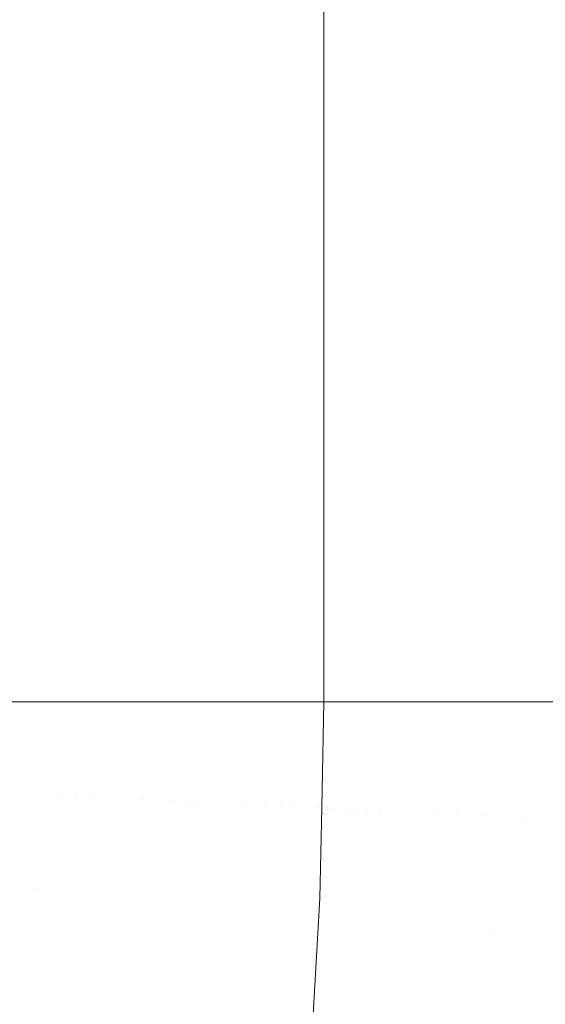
# Model space of a CAD drawing. Header units: centimetres. Extents: x -17.1 to 18.2, y 3.4 to 5.2.
# Tile 251 of 256: x 6.3402 to 6.3718, y 3.8821 to 3.9412. Entities that reach past the tile are written whole.
import ezdxf

# ---------------------------------------------------------------- set-up
doc = ezdxf.new("R2010")
doc.units = ezdxf.units.CM
doc.header["$LTSCALE"] = 2.54
doc.layers.add('Lucido design-1', color=7, linetype='Continuous')

# ---------------------------------------------------------------- blocks, each defined once
blk = doc.blocks.new('Gruppo-4-1')
at = {"color": 7, "linetype": 'Continuous', "lineweight": 9}
for points in [[(-17.020308, 5.100212, -1872.215514), (-17.020308, 3.500212, -1872.215514), (18.147234, 3.500212, -1872.215514), (18.147234, 5.100212, -1872.215514)], [(6.358491, 5.100212, -1872.915514), (6.358491, 3.900212, -1872.915514), (6.358491, 3.900212, -1872.715514), (6.358491, 5.100212, -1872.715514)]]:
    blk.add_3dface(points, dxfattribs=at)
for points, invisible_edges in [([(18.147234, 5.100212, -1873.015514), (6.24222, 3.601209, -1873.015514), (6.247738, 3.602007, -1873.015514)], 9), ([(6.24222, 3.601209, -1873.015514), (18.147234, 5.100212, -1873.015514), (18.147234, 3.500212, -1873.015514)], 9), ([(18.147234, 5.100212, -1873.015514), (6.247738, 3.602007, -1873.015514), (6.250767, 3.602575, -1873.015514)], 9), ([(6.250767, 3.602575, -1873.015514), (6.253268, 3.603044, -1873.015514), (18.147234, 5.100212, -1873.015514)], 10), ([(18.147234, 5.100212, -1873.015514), (6.253268, 3.603044, -1873.015514), (6.258817, 3.604324, -1873.015514)], 9), ([(18.147234, 5.100212, -1873.015514), (6.258817, 3.604324, -1873.015514), (6.26439, 3.605856, -1873.015514)], 9), ([(18.147234, 5.100212, -1873.015514), (6.26439, 3.605856, -1873.015514), (6.269994, 3.607647, -1873.015514)], 9), ([(18.147234, 5.100212, -1873.015514), (6.269994, 3.607647, -1873.015514), (6.275634, 3.609711, -1873.015514)], 9), ([(18.147234, 5.100212, -1873.015514), (6.275634, 3.609711, -1873.015514), (6.281313, 3.612058, -1873.015514)], 9), ([(18.147234, 5.100212, -1873.015514), (6.281313, 3.612058, -1873.015514), (6.287038, 3.614703, -1873.015514)], 9), ([(18.147234, 5.100212, -1873.015514), (6.287038, 3.614703, -1873.015514), (6.292811, 3.617664, -1873.015514)], 9), ([(18.147234, 5.100212, -1873.015514), (6.292811, 3.617664, -1873.015514), (6.298004, 3.620601, -1873.015514), (6.298635, 3.620958, -1873.015514)], 9), ([(18.147234, 5.100212, -1873.015514), (6.298635, 3.620958, -1873.015514), (6.304513, 3.624607, -1873.015514)], 9), ([(18.147234, 5.100212, -1873.015514), (6.304513, 3.624607, -1873.015514), (6.310445, 3.628633, -1873.015514)], 9), ([(18.147234, 5.100212, -1873.015514), (6.310445, 3.628633, -1873.015514), (6.316431, 3.633061, -1873.015514)], 9), ([(18.147234, 5.100212, -1873.015514), (6.316431, 3.633061, -1873.015514), (6.319508, 3.635537, -1873.015514), (6.322469, 3.637919, -1873.015514)], 9), ([(18.147234, 5.100212, -1873.015514), (6.322469, 3.637919, -1873.015514), (6.328555, 3.643236, -1873.015514)], 9), ([(18.147234, 5.100212, -1873.015514), (6.328555, 3.643236, -1873.015514), (6.334685, 3.649043, -1873.015514)], 9), ([(18.147234, 5.100212, -1873.015514), (6.334685, 3.649043, -1873.015514), (6.340848, 3.655373, -1873.015514)], 9), ([(6.339531, 5.100212, -1872.645472), (6.341588, 5.100212, -1872.648783), (6.341588, 3.900212, -1872.648783), (6.341449, 3.900212, -1872.648559)], 10), ([(6.341449, 3.900212, -1872.648559), (6.339531, 3.900212, -1872.645472), (6.339531, 5.100212, -1872.645472)], 10), ([(18.147234, 5.100212, -1873.015514), (6.340848, 3.655373, -1873.015514), (6.347034, 3.662262, -1873.015514)], 9), ([(6.341588, 5.100212, -1872.648783), (6.343608, 5.100212, -1872.652353), (6.343608, 3.900212, -1872.652353), (6.342565, 3.900212, -1872.65051)], 10), ([(6.342565, 3.900212, -1872.65051), (6.341588, 3.900212, -1872.648783), (6.341588, 5.100212, -1872.648783)], 10), ([(6.343608, 5.100212, -1872.652353), (6.345578, 5.100212, -1872.656191), (6.345578, 3.900212, -1872.656191), (6.343676, 3.900212, -1872.652486)], 10), ([(6.343676, 3.900212, -1872.652486), (6.343608, 3.900212, -1872.652353), (6.343608, 5.100212, -1872.652353)], 10), ([(6.345578, 5.100212, -1872.656191), (6.347483, 5.100212, -1872.660306), (6.347483, 3.900212, -1872.660306), (6.345755, 3.900212, -1872.656572)], 10), ([(6.345755, 3.900212, -1872.656572), (6.345578, 3.900212, -1872.656191), (6.345578, 5.100212, -1872.656191)], 10), ([(18.147234, 5.100212, -1873.015514), (6.347034, 3.662262, -1873.015514), (6.353228, 3.669745, -1873.015514)], 9), ([(6.347483, 5.100212, -1872.660306), (6.349303, 5.100212, -1872.6647), (6.349303, 3.900212, -1872.6647), (6.347686, 3.900212, -1872.660797)], 10), ([(6.347686, 3.900212, -1872.660797), (6.347483, 3.900212, -1872.660306), (6.347483, 5.100212, -1872.660306)], 10), ([(6.349303, 5.100212, -1872.6647), (6.35102, 5.100212, -1872.669375), (6.35102, 3.900212, -1872.669375), (6.349465, 3.900212, -1872.665141)], 10), ([(6.349465, 3.900212, -1872.665141), (6.349303, 3.900212, -1872.6647), (6.349303, 5.100212, -1872.6647)], 10), ([(6.35102, 5.100212, -1872.669375), (6.352544, 3.900212, -1872.674115), (6.351088, 3.900212, -1872.669586)], 9), ([(6.352612, 3.900212, -1872.674326), (6.352544, 3.900212, -1872.674115), (6.35102, 5.100212, -1872.669375), (6.351571, 5.100212, -1872.671087)], 10), ([(6.351088, 3.900212, -1872.669586), (6.35102, 3.900212, -1872.669375), (6.35102, 5.100212, -1872.669375)], 10), ([(6.352612, 3.900212, -1872.674326), (6.351571, 5.100212, -1872.671087), (6.352432, 5.100212, -1872.673765)], 9), ([(6.352432, 5.100212, -1872.673765), (6.352612, 5.100212, -1872.674326), (6.352612, 3.900212, -1872.674326)], 10), ([(6.354057, 5.100212, -1872.679542), (6.354057, 3.900212, -1872.679542), (6.352612, 3.900212, -1872.674326), (6.352612, 5.100212, -1872.674326)], 5), ([(18.147234, 5.100212, -1873.015514), (6.353228, 3.669745, -1873.015514), (6.356636, 3.674215, -1873.015514)], 9), ([(6.354057, 5.100212, -1872.679542), (6.355334, 5.100212, -1872.685007), (6.355334, 3.900212, -1872.685007), (6.354945, 3.900212, -1872.683345)], 10), ([(6.354945, 3.900212, -1872.683345), (6.354057, 3.900212, -1872.679542), (6.354057, 5.100212, -1872.679542)], 10), ([(6.356419, 3.900212, -1872.690698), (6.355334, 3.900212, -1872.685007), (6.355334, 5.100212, -1872.685007), (6.355893, 5.100212, -1872.68794)], 10), ([(6.355893, 5.100212, -1872.68794), (6.356419, 5.100212, -1872.690698), (6.356419, 3.900212, -1872.690698)], 10), ([(6.356712, 3.900212, -1872.692668), (6.356419, 3.900212, -1872.690698), (6.356419, 5.100212, -1872.690698), (6.356449, 5.100212, -1872.690899)], 10), ([(6.356449, 5.100212, -1872.690899), (6.356895, 5.100212, -1872.693902), (6.356712, 3.900212, -1872.692668)], 10), ([(6.356636, 3.674215, -1873.015514), (6.359413, 3.677858, -1873.015514), (18.147234, 5.100212, -1873.015514)], 10), ([(6.356895, 5.100212, -1872.693902), (6.357293, 5.100212, -1872.696584), (6.357293, 3.900212, -1872.696584), (6.356712, 3.900212, -1872.692668)], 10), ([(6.357293, 5.100212, -1872.696584), (6.357939, 5.100212, -1872.70263), (6.357939, 3.900212, -1872.70263), (6.357866, 3.900212, -1872.701946)], 10), ([(6.357866, 3.900212, -1872.701946), (6.357293, 3.900212, -1872.696584), (6.357293, 5.100212, -1872.696584)], 10), ([(6.358341, 5.100212, -1872.708792), (6.358341, 3.900212, -1872.708792), (6.357939, 3.900212, -1872.70263), (6.357939, 5.100212, -1872.70263)], 5), ([(6.358397, 3.900212, -1872.711057), (6.358341, 3.900212, -1872.708792), (6.358341, 5.100212, -1872.708792), (6.358431, 5.100212, -1872.71239)], 10), ([(6.358431, 5.100212, -1872.71239), (6.358489, 5.100212, -1872.714711), (6.358489, 3.900212, -1872.714711), (6.358397, 3.900212, -1872.711057)], 10), ([(6.358491, 5.100212, -1872.715514), (6.358491, 3.900212, -1872.715514), (6.358489, 3.900212, -1872.714711), (6.358489, 5.100212, -1872.714711)], 4), ([(6.358553, 3.900212, -1872.918687), (6.358491, 3.900212, -1872.915514), (6.358491, 5.100212, -1872.915514), (6.358552, 5.100212, -1872.918638)], 8), ([(6.358552, 5.100212, -1872.918638), (6.358607, 5.100212, -1872.921436), (6.358607, 3.900212, -1872.921436), (6.358553, 3.900212, -1872.918687)], 10), ([(6.358841, 3.900212, -1872.925325), (6.358607, 3.900212, -1872.921436), (6.358607, 5.100212, -1872.921436), (6.358813, 5.100212, -1872.924867)], 10), ([(6.358813, 5.100212, -1872.924867), (6.35898, 5.100212, -1872.927652), (6.35898, 3.900212, -1872.927652), (6.358841, 3.900212, -1872.925325)], 10), ([(6.359458, 3.900212, -1872.93234), (6.359096, 3.900212, -1872.928786), (6.35898, 5.100212, -1872.927652), (6.359326, 5.100212, -1872.931041)], 10), ([(6.359096, 3.900212, -1872.928786), (6.35898, 3.900212, -1872.927652), (6.35898, 5.100212, -1872.927652)], 10), ([(6.359326, 5.100212, -1872.931041), (6.359605, 5.100212, -1872.933784), (6.359605, 3.900212, -1872.933784), (6.359458, 3.900212, -1872.93234)], 10), ([(18.147234, 5.100212, -1873.015514), (6.359413, 3.677858, -1873.015514), (6.365564, 3.686638, -1873.015514)], 9), ([(6.359922, 3.900212, -1872.93598), (6.359605, 3.900212, -1872.933784), (6.359605, 5.100212, -1872.933784), (6.360088, 5.100212, -1872.937126)], 10), ([(6.360088, 5.100212, -1872.937126), (6.360471, 5.100212, -1872.939784), (6.360471, 3.900212, -1872.939784), (6.359922, 3.900212, -1872.93598)], 10), ([(6.361168, 3.900212, -1872.943509), (6.360471, 3.900212, -1872.939784), (6.360471, 5.100212, -1872.939784), (6.361089, 5.100212, -1872.943088)], 10), ([(6.361089, 5.100212, -1872.943088), (6.361561, 5.100212, -1872.945608), (6.361561, 3.900212, -1872.945608), (6.361168, 3.900212, -1872.943509)], 10), ([(6.36197, 3.900212, -1872.947382), (6.361561, 3.900212, -1872.945608), (6.361561, 5.100212, -1872.945608), (6.36232, 5.100212, -1872.948896)], 10), ([(6.36232, 5.100212, -1872.948896), (6.362856, 5.100212, -1872.951218), (6.362856, 3.900212, -1872.951218), (6.36197, 3.900212, -1872.947382)], 10), ([(6.363981, 3.900212, -1872.955304), (6.362856, 3.900212, -1872.951218), (6.362856, 5.100212, -1872.951218), (6.363766, 5.100212, -1872.954522)], 10), ([(6.363766, 5.100212, -1872.954522), (6.364334, 5.100212, -1872.956585), (6.364334, 3.900212, -1872.956585), (6.363981, 3.900212, -1872.955304)], 10), ([(6.365215, 3.900212, -1872.959326), (6.364334, 3.900212, -1872.956585), (6.364334, 5.100212, -1872.956585), (6.365412, 5.100212, -1872.95994)], 10), ([(6.365412, 5.100212, -1872.95994), (6.365973, 5.100212, -1872.961686), (6.365973, 3.900212, -1872.961686), (6.365215, 3.900212, -1872.959326)], 10), ([(6.365564, 3.686638, -1873.015514), (6.369371, 3.692466, -1873.015514), (18.147234, 5.100212, -1873.015514)], 10), ([(6.366595, 3.900212, -1872.963376), (6.365973, 3.900212, -1872.961686), (6.365973, 5.100212, -1872.961686), (6.366297, 5.100212, -1872.962567)], 10), ([(6.366297, 5.100212, -1872.962567), (6.367241, 5.100212, -1872.96513), (6.367747, 3.900212, -1872.966503), (6.366595, 3.900212, -1872.963376)], 10), ([(6.367241, 5.100212, -1872.96513), (6.367747, 5.100212, -1872.966503), (6.367747, 3.900212, -1872.966503)], 10), ([(6.368136, 3.900212, -1872.967436), (6.367747, 3.900212, -1872.966503), (6.367747, 5.100212, -1872.966503), (6.368218, 5.100212, -1872.967633)], 10), ([(6.369633, 3.900212, -1872.971028), (6.368136, 3.900212, -1872.967436), (6.368218, 5.100212, -1872.967633), (6.369235, 5.100212, -1872.970073)], 10), ([(6.369235, 5.100212, -1872.970073), (6.369633, 5.100212, -1872.971028), (6.369633, 3.900212, -1872.971028)], 10), ([(18.147234, 5.100212, -1873.015514), (6.369371, 3.692466, -1873.015514), (6.371905, 3.696635, -1873.015514)], 9), ([(6.370787, 3.900212, -1872.973498), (6.369633, 3.900212, -1872.971028), (6.369633, 5.100212, -1872.971028), (6.370295, 5.100212, -1872.972444)], 10), ([(6.370295, 5.100212, -1872.972444), (6.37161, 5.100212, -1872.975259), (6.37161, 3.900212, -1872.975259), (6.370787, 3.900212, -1872.973498)], 10), ([(6.372773, 3.900212, -1872.977497), (6.37161, 3.900212, -1872.975259), (6.37161, 5.100212, -1872.975259), (6.372509, 5.100212, -1872.976988)], 10), ([(6.339531, 3.900212, -1872.645472), (6.341449, 3.900212, -1872.648559), (6.341213, 3.88898, -1872.648557), (6.340052, 3.889093, -1872.646657)], 14), ([(6.342525, 3.894627, -1872.6505), (6.341213, 3.88898, -1872.648557), (6.341588, 3.900212, -1872.648783)], 11), ([(6.341213, 3.88898, -1872.648557), (6.341449, 3.900212, -1872.648559), (6.341588, 3.900212, -1872.648783)], 9), ([(6.341588, 3.900212, -1872.648783), (6.342565, 3.900212, -1872.65051), (6.342525, 3.894627, -1872.6505)], 10), ([(6.342525, 3.894627, -1872.6505), (6.342565, 3.900212, -1872.65051), (6.343608, 3.900212, -1872.652353)], 9), ([(6.343608, 3.900212, -1872.652353), (6.34362, 3.894574, -1872.652484), (6.342525, 3.894627, -1872.6505)], 11), ([(6.343608, 3.900212, -1872.652353), (6.343676, 3.900212, -1872.652486), (6.34362, 3.894574, -1872.652484)], 10), ([(6.344679, 3.894523, -1872.654508), (6.34362, 3.894574, -1872.652484), (6.343676, 3.900212, -1872.652486)], 11), ([(6.343676, 3.900212, -1872.652486), (6.345578, 3.900212, -1872.656191), (6.344679, 3.894523, -1872.654508)], 10), ([(6.345578, 3.900212, -1872.656191), (6.345755, 3.900212, -1872.656572), (6.345702, 3.894474, -1872.656569), (6.344679, 3.894523, -1872.654508)], 14), ([(6.346687, 3.894427, -1872.658665), (6.345702, 3.894474, -1872.656569), (6.345755, 3.900212, -1872.656572), (6.347483, 3.900212, -1872.660306)], 11), ([(6.347634, 3.894382, -1872.660793), (6.346687, 3.894427, -1872.658665), (6.347483, 3.900212, -1872.660306)], 11), ([(6.347483, 3.900212, -1872.660306), (6.347686, 3.900212, -1872.660797), (6.347634, 3.894382, -1872.660793)], 10), ([(6.348542, 3.894338, -1872.662952), (6.347634, 3.894382, -1872.660793), (6.347686, 3.900212, -1872.660797), (6.349303, 3.900212, -1872.6647)], 11), ([(6.349411, 3.894297, -1872.665138), (6.348542, 3.894338, -1872.662952), (6.349303, 3.900212, -1872.6647)], 11), ([(6.349303, 3.900212, -1872.6647), (6.349465, 3.900212, -1872.665141), (6.349411, 3.894297, -1872.665138)], 10), ([(6.35024, 3.894257, -1872.66735), (6.349411, 3.894297, -1872.665138), (6.349465, 3.900212, -1872.665141)], 11), ([(6.349465, 3.900212, -1872.665141), (6.35102, 3.900212, -1872.669375), (6.35024, 3.894257, -1872.66735)], 10), ([(6.35102, 3.900212, -1872.669375), (6.351029, 3.894219, -1872.669585), (6.35024, 3.894257, -1872.66735)], 11), ([(6.35102, 3.900212, -1872.669375), (6.351088, 3.900212, -1872.669586), (6.351029, 3.894219, -1872.669585)], 10), ([(6.351029, 3.894219, -1872.669585), (6.351088, 3.900212, -1872.669586), (6.352544, 3.900212, -1872.674115), (6.352485, 3.894149, -1872.674113)], 13), ([(6.352485, 3.894149, -1872.674113), (6.352544, 3.900212, -1872.674115), (6.352612, 3.900212, -1872.674326)], 9), ([(6.353776, 3.894087, -1872.678705), (6.352485, 3.894149, -1872.674113), (6.352612, 3.900212, -1872.674326)], 11), ([(6.352612, 3.900212, -1872.674326), (6.354057, 3.900212, -1872.679542), (6.353776, 3.894087, -1872.678705)], 10), ([(6.354904, 3.894033, -1872.683339), (6.353776, 3.894087, -1872.678705), (6.354057, 3.900212, -1872.679542)], 11), ([(6.354057, 3.900212, -1872.679542), (6.354945, 3.900212, -1872.683345), (6.354904, 3.894033, -1872.683339)], 10), ([(6.354904, 3.894033, -1872.683339), (6.354945, 3.900212, -1872.683345), (6.355334, 3.900212, -1872.685007)], 9), ([(6.355869, 3.893987, -1872.687998), (6.354904, 3.894033, -1872.683339), (6.355334, 3.900212, -1872.685007)], 11), ([(6.355334, 3.900212, -1872.685007), (6.356419, 3.900212, -1872.690698), (6.355869, 3.893987, -1872.687998)], 10), ([(6.356673, 3.893948, -1872.692664), (6.355869, 3.893987, -1872.687998), (6.356419, 3.900212, -1872.690698)], 11), ([(6.356419, 3.900212, -1872.690698), (6.356712, 3.900212, -1872.692668), (6.356673, 3.893948, -1872.692664)], 10), ([(6.356673, 3.893948, -1872.692664), (6.356712, 3.900212, -1872.692668), (6.357293, 3.900212, -1872.696584)], 9), ([(6.357293, 3.900212, -1872.696584), (6.357319, 3.893917, -1872.697318), (6.356673, 3.893948, -1872.692664)], 11), ([(6.357319, 3.893917, -1872.697318), (6.357293, 3.900212, -1872.696584), (6.357866, 3.900212, -1872.701946), (6.357812, 3.893894, -1872.701944)], 13), ([(6.357812, 3.893894, -1872.701944), (6.357866, 3.900212, -1872.701946), (6.357939, 3.900212, -1872.70263)], 9), ([(6.358156, 3.893877, -1872.706529), (6.357812, 3.893894, -1872.701944), (6.357939, 3.900212, -1872.70263)], 11), ([(6.357939, 3.900212, -1872.70263), (6.358341, 3.900212, -1872.708792), (6.358156, 3.893877, -1872.706529)], 10), ([(6.358358, 3.893868, -1872.711056), (6.358156, 3.893877, -1872.706529), (6.358341, 3.900212, -1872.708792)], 11), ([(6.358341, 3.900212, -1872.708792), (6.358397, 3.900212, -1872.711057), (6.358358, 3.893868, -1872.711056)], 10), ([(6.358358, 3.893868, -1872.711056), (6.358397, 3.900212, -1872.711057), (6.358489, 3.900212, -1872.714711)], 9), ([(6.358489, 3.900212, -1872.714711), (6.358367, 3.893866, -1872.715514), (6.358358, 3.893868, -1872.711056)], 11), ([(6.358457, 3.893863, -1872.918688), (6.358367, 3.893866, -1872.915514), (6.358491, 3.900212, -1872.915514)], 9), ([(6.358367, 3.893866, -1872.715514), (6.358491, 3.900212, -1872.715514), (6.358491, 3.900212, -1872.915514), (6.358367, 3.893866, -1872.915514)], 8), ([(6.358489, 3.900212, -1872.714711), (6.358491, 3.900212, -1872.715514), (6.358367, 3.893866, -1872.715514)], 8), ([(6.358457, 3.893863, -1872.918688), (6.358553, 3.900212, -1872.918687), (6.358607, 3.900212, -1872.921436)], 9), ([(6.358607, 3.900212, -1872.921436), (6.358562, 3.893858, -1872.921959), (6.358457, 3.893863, -1872.918688)], 11), ([(6.358491, 3.900212, -1872.915514), (6.358553, 3.900212, -1872.918687), (6.358457, 3.893863, -1872.918688)], 10), ([(6.358841, 3.900212, -1872.925325), (6.358743, 3.893849, -1872.925326), (6.358562, 3.893858, -1872.921959)], 11), ([(6.358562, 3.893858, -1872.921959), (6.358607, 3.900212, -1872.921436), (6.358841, 3.900212, -1872.925325)], 9), ([(6.358743, 3.893849, -1872.925326), (6.358841, 3.900212, -1872.925325), (6.35898, 3.900212, -1872.927652)], 9), ([(6.35898, 3.900212, -1872.927652), (6.35901, 3.893836, -1872.928788), (6.358743, 3.893849, -1872.925326)], 11), ([(6.35898, 3.900212, -1872.927652), (6.359096, 3.900212, -1872.928786), (6.35901, 3.893836, -1872.928788)], 10), ([(6.35901, 3.893836, -1872.928788), (6.359096, 3.900212, -1872.928786), (6.359458, 3.900212, -1872.93234), (6.359368, 3.893819, -1872.932342)], 13), ([(6.359826, 3.893797, -1872.935985), (6.359368, 3.893819, -1872.932342), (6.359605, 3.900212, -1872.933784)], 11), ([(6.359368, 3.893819, -1872.932342), (6.359458, 3.900212, -1872.93234), (6.359605, 3.900212, -1872.933784)], 9), ([(6.359605, 3.900212, -1872.933784), (6.359922, 3.900212, -1872.93598), (6.359826, 3.893797, -1872.935985)], 10), ([(6.360391, 3.89377, -1872.939711), (6.359826, 3.893797, -1872.935985), (6.359922, 3.900212, -1872.93598)], 11), ([(6.359922, 3.900212, -1872.93598), (6.360471, 3.900212, -1872.939784), (6.360391, 3.89377, -1872.939711)], 10), ([(6.361072, 3.893737, -1872.943514), (6.360391, 3.89377, -1872.939711), (6.360471, 3.900212, -1872.939784)], 11), ([(6.360471, 3.900212, -1872.939784), (6.361168, 3.900212, -1872.943509), (6.361072, 3.893737, -1872.943514)], 10), ([(6.361072, 3.893737, -1872.943514), (6.361168, 3.900212, -1872.943509), (6.361561, 3.900212, -1872.945608)], 9), ([(6.361561, 3.900212, -1872.945608), (6.361877, 3.893699, -1872.947388), (6.361072, 3.893737, -1872.943514)], 11), ([(6.361561, 3.900212, -1872.945608), (6.36197, 3.900212, -1872.947382), (6.361877, 3.893699, -1872.947388)], 10), ([(6.361877, 3.893699, -1872.947388), (6.36197, 3.900212, -1872.947382), (6.362856, 3.900212, -1872.951218)], 9), ([(6.362856, 3.900212, -1872.951218), (6.362814, 3.893654, -1872.951323), (6.361877, 3.893699, -1872.947388)], 11), ([(6.362814, 3.893654, -1872.951323), (6.362856, 3.900212, -1872.951218), (6.363981, 3.900212, -1872.955304), (6.363891, 3.893602, -1872.955309)], 13), ([(6.365118, 3.893543, -1872.959334), (6.363891, 3.893602, -1872.955309), (6.364334, 3.900212, -1872.956585)], 11), ([(6.363891, 3.893602, -1872.955309), (6.363981, 3.900212, -1872.955304), (6.364334, 3.900212, -1872.956585)], 9), ([(6.364334, 3.900212, -1872.956585), (6.365215, 3.900212, -1872.959326), (6.365118, 3.893543, -1872.959334)], 10), ([(6.365118, 3.893543, -1872.959334), (6.365215, 3.900212, -1872.959326), (6.365973, 3.900212, -1872.961686)], 9), ([(6.365973, 3.900212, -1872.961686), (6.366501, 3.893477, -1872.963384), (6.365118, 3.893543, -1872.959334)], 11), ([(6.365973, 3.900212, -1872.961686), (6.366595, 3.900212, -1872.963376), (6.366501, 3.893477, -1872.963384)], 10), ([(6.366501, 3.893477, -1872.963384), (6.366595, 3.900212, -1872.963376), (6.367747, 3.900212, -1872.966503)], 9), ([(6.367747, 3.900212, -1872.966503), (6.368049, 3.893403, -1872.967443), (6.366501, 3.893477, -1872.963384)], 11), ([(6.367747, 3.900212, -1872.966503), (6.368136, 3.900212, -1872.967436), (6.368049, 3.893403, -1872.967443)], 10), ([(6.368049, 3.893403, -1872.967443), (6.368136, 3.900212, -1872.967436), (6.369633, 3.900212, -1872.971028)], 9), ([(6.369633, 3.900212, -1872.971028), (6.369768, 3.893321, -1872.971493), (6.368049, 3.893403, -1872.967443)], 11), ([(6.370693, 3.893276, -1872.973508), (6.369768, 3.893321, -1872.971493), (6.369633, 3.900212, -1872.971028), (6.370787, 3.900212, -1872.973498)], 11), ([(6.370693, 3.893276, -1872.973508), (6.370787, 3.900212, -1872.973498), (6.37161, 3.900212, -1872.975259)], 9), ([(6.37161, 3.900212, -1872.975259), (6.371663, 3.89323, -1872.975514), (6.370693, 3.893276, -1872.973508)], 11), ([(6.372679, 3.893181, -1872.977507), (6.371663, 3.89323, -1872.975514), (6.37161, 3.900212, -1872.975259), (6.372773, 3.900212, -1872.977497)], 11), ([(6.342525, 3.894627, -1872.6505), (6.342341, 3.88887, -1872.6505), (6.341213, 3.88898, -1872.648557)], 11), ([(6.34362, 3.894574, -1872.652484), (6.343434, 3.888764, -1872.652484), (6.342341, 3.88887, -1872.6505), (6.342525, 3.894627, -1872.6505)], 15), ([(6.344492, 3.88866, -1872.654508), (6.343434, 3.888764, -1872.652484), (6.34362, 3.894574, -1872.652484), (6.344679, 3.894523, -1872.654508)], 15), ([(6.344679, 3.894523, -1872.654508), (6.345702, 3.894474, -1872.656569), (6.345513, 3.888561, -1872.656569), (6.344492, 3.88866, -1872.654508)], 15), ([(6.346497, 3.888465, -1872.658665), (6.345513, 3.888561, -1872.656569), (6.345702, 3.894474, -1872.656569), (6.346687, 3.894427, -1872.658665)], 15), ([(6.346687, 3.894427, -1872.658665), (6.347634, 3.894382, -1872.660793), (6.347442, 3.888373, -1872.660793), (6.346497, 3.888465, -1872.658665)], 15), ([(6.348349, 3.888284, -1872.662952), (6.347442, 3.888373, -1872.660793), (6.347634, 3.894382, -1872.660793), (6.348542, 3.894338, -1872.662952)], 15), ([(6.348542, 3.894338, -1872.662952), (6.349411, 3.894297, -1872.665138), (6.349217, 3.8882, -1872.665138), (6.348349, 3.888284, -1872.662952)], 15), ([(6.350044, 3.888119, -1872.66735), (6.349217, 3.8882, -1872.665138), (6.349411, 3.894297, -1872.665138), (6.35024, 3.894257, -1872.66735)], 15), ([(6.35024, 3.894257, -1872.66735), (6.351029, 3.894219, -1872.669585), (6.350832, 3.888042, -1872.669585), (6.350044, 3.888119, -1872.66735)], 15), ([(6.352485, 3.894149, -1872.674113), (6.352285, 3.8879, -1872.674113), (6.350832, 3.888042, -1872.669585), (6.351029, 3.894219, -1872.669585)], 15), ([(6.353776, 3.894087, -1872.678705), (6.353575, 3.887775, -1872.678705), (6.352285, 3.8879, -1872.674113), (6.352485, 3.894149, -1872.674113)], 15), ([(6.354904, 3.894033, -1872.683339), (6.354701, 3.887665, -1872.683339), (6.353575, 3.887775, -1872.678705), (6.353776, 3.894087, -1872.678705)], 15), ([(6.355869, 3.893987, -1872.687998), (6.355664, 3.887571, -1872.687998), (6.354701, 3.887665, -1872.683339), (6.354904, 3.894033, -1872.683339)], 15), ([(6.356673, 3.893948, -1872.692664), (6.356467, 3.887493, -1872.692664), (6.355664, 3.887571, -1872.687998), (6.355869, 3.893987, -1872.687998)], 15), ([(6.357319, 3.893917, -1872.697318), (6.357112, 3.88743, -1872.697318), (6.356467, 3.887493, -1872.692664), (6.356673, 3.893948, -1872.692664)], 15), ([(6.357812, 3.893894, -1872.701944), (6.357604, 3.887382, -1872.701944), (6.357112, 3.88743, -1872.697318), (6.357319, 3.893917, -1872.697318)], 15), ([(6.358156, 3.893877, -1872.706529), (6.357948, 3.887348, -1872.706529), (6.357604, 3.887382, -1872.701944), (6.357812, 3.893894, -1872.701944)], 15), ([(6.358358, 3.893868, -1872.711056), (6.35815, 3.887329, -1872.711056), (6.357948, 3.887348, -1872.706529), (6.358156, 3.893877, -1872.706529)], 15), ([(6.35826, 3.888421, -1872.715514), (6.35815, 3.887329, -1872.711056), (6.358358, 3.893868, -1872.711056)], 11), ([(6.358457, 3.893863, -1872.918688), (6.358249, 3.887319, -1872.918688), (6.35826, 3.888421, -1872.915514)], 11), ([(6.358457, 3.893863, -1872.918688), (6.358562, 3.893858, -1872.921959), (6.358353, 3.887309, -1872.921959), (6.358249, 3.887319, -1872.918688)], 15), ([(6.358358, 3.893868, -1872.711056), (6.358367, 3.893866, -1872.715514), (6.35826, 3.888421, -1872.715514)], 9), ([(6.35826, 3.888421, -1872.915514), (6.358367, 3.893866, -1872.915514), (6.358457, 3.893863, -1872.918688)], 10), ([(6.358367, 3.893866, -1872.915514), (6.35826, 3.888421, -1872.915514), (6.35826, 3.888421, -1872.715514), (6.358367, 3.893866, -1872.715514)], 10), ([(6.358743, 3.893849, -1872.925326), (6.358534, 3.887291, -1872.925326), (6.358353, 3.887309, -1872.921959), (6.358562, 3.893858, -1872.921959)], 15), ([(6.35901, 3.893836, -1872.928788), (6.3588, 3.887265, -1872.928788), (6.358534, 3.887291, -1872.925326), (6.358743, 3.893849, -1872.925326)], 15), ([(6.359368, 3.893819, -1872.932342), (6.359158, 3.88723, -1872.932342), (6.3588, 3.887265, -1872.928788), (6.35901, 3.893836, -1872.928788)], 15), ([(6.359826, 3.893797, -1872.935985), (6.359615, 3.887186, -1872.935985), (6.359158, 3.88723, -1872.932342), (6.359368, 3.893819, -1872.932342)], 15), ([(6.360391, 3.89377, -1872.939711), (6.360179, 3.887131, -1872.939711), (6.359615, 3.887186, -1872.935985), (6.359826, 3.893797, -1872.935985)], 15), ([(6.361072, 3.893737, -1872.943514), (6.360859, 3.887064, -1872.943514), (6.360179, 3.887131, -1872.939711), (6.360391, 3.89377, -1872.939711)], 15), ([(6.361877, 3.893699, -1872.947388), (6.361662, 3.886986, -1872.947388), (6.360859, 3.887064, -1872.943514), (6.361072, 3.893737, -1872.943514)], 15), ([(6.362814, 3.893654, -1872.951323), (6.362598, 3.886895, -1872.951323), (6.361662, 3.886986, -1872.947388), (6.361877, 3.893699, -1872.947388)], 15), ([(6.363891, 3.893602, -1872.955309), (6.363674, 3.88679, -1872.955309), (6.362598, 3.886895, -1872.951323), (6.362814, 3.893654, -1872.951323)], 15), ([(6.365118, 3.893543, -1872.959334), (6.364899, 3.88667, -1872.959334), (6.363674, 3.88679, -1872.955309), (6.363891, 3.893602, -1872.955309)], 15), ([(6.366501, 3.893477, -1872.963384), (6.36628, 3.886536, -1872.963384), (6.364899, 3.88667, -1872.959334), (6.365118, 3.893543, -1872.959334)], 15), ([(6.368049, 3.893403, -1872.967443), (6.367825, 3.886385, -1872.967443), (6.36628, 3.886536, -1872.963384), (6.366501, 3.893477, -1872.963384)], 15), ([(6.368661, 3.886304, -1872.96947), (6.367825, 3.886385, -1872.967443), (6.368049, 3.893403, -1872.967443)], 11), ([(6.368049, 3.893403, -1872.967443), (6.369768, 3.893321, -1872.971493), (6.368661, 3.886304, -1872.96947)], 11), ([(6.369768, 3.893321, -1872.971493), (6.369541, 3.886218, -1872.971493), (6.368661, 3.886304, -1872.96947)], 11), ([(6.370465, 3.886128, -1872.973508), (6.369541, 3.886218, -1872.971493), (6.369768, 3.893321, -1872.971493), (6.370693, 3.893276, -1872.973508)], 15), ([(6.370693, 3.893276, -1872.973508), (6.371663, 3.89323, -1872.975514), (6.371434, 3.886033, -1872.975514), (6.370465, 3.886128, -1872.973508)], 15), ([(6.372448, 3.885934, -1872.977507), (6.371434, 3.886033, -1872.975514), (6.371663, 3.89323, -1872.975514), (6.372679, 3.893181, -1872.977507)], 15), ([(6.339738, 3.883284, -1872.646657), (6.340052, 3.889093, -1872.646657), (6.341213, 3.88898, -1872.648557), (6.340896, 3.883112, -1872.648557)], 15), ([(6.340896, 3.883112, -1872.648557), (6.341213, 3.88898, -1872.648557), (6.342341, 3.88887, -1872.6505), (6.342021, 3.882944, -1872.6505)], 15), ([(6.342021, 3.882944, -1872.6505), (6.342341, 3.88887, -1872.6505), (6.343434, 3.888764, -1872.652484), (6.343111, 3.882782, -1872.652484)], 15), ([(6.344166, 3.882625, -1872.654508), (6.343111, 3.882782, -1872.652484), (6.343434, 3.888764, -1872.652484), (6.344492, 3.88866, -1872.654508)], 15), ([(6.344492, 3.88866, -1872.654508), (6.345513, 3.888561, -1872.656569), (6.345184, 3.882473, -1872.656569), (6.344166, 3.882625, -1872.654508)], 15), ([(6.346165, 3.882327, -1872.658665), (6.345184, 3.882473, -1872.656569), (6.345513, 3.888561, -1872.656569), (6.346497, 3.888465, -1872.658665)], 15), ([(6.346497, 3.888465, -1872.658665), (6.347442, 3.888373, -1872.660793), (6.347108, 3.882187, -1872.660793), (6.346165, 3.882327, -1872.658665)], 15), ([(6.348012, 3.882052, -1872.662952), (6.347108, 3.882187, -1872.660793), (6.347442, 3.888373, -1872.660793), (6.348349, 3.888284, -1872.662952)], 15), ([(6.348349, 3.888284, -1872.662952), (6.349217, 3.8882, -1872.665138), (6.348878, 3.881923, -1872.665138), (6.348012, 3.882052, -1872.662952)], 15), ([(6.349703, 3.8818, -1872.66735), (6.348878, 3.881923, -1872.665138), (6.349217, 3.8882, -1872.665138), (6.350044, 3.888119, -1872.66735)], 15), ([(6.350044, 3.888119, -1872.66735), (6.350832, 3.888042, -1872.669585), (6.350488, 3.881684, -1872.669585), (6.349703, 3.8818, -1872.66735)], 15), ([(6.351938, 3.881468, -1872.674113), (6.350488, 3.881684, -1872.669585), (6.350832, 3.888042, -1872.669585), (6.352285, 3.8879, -1872.674113)], 15), ([(6.357801, 3.88059, -1872.915514), (6.35826, 3.888421, -1872.915514), (6.358249, 3.887319, -1872.918688)], 10), ([(6.357801, 3.88059, -1872.715514), (6.35826, 3.888421, -1872.715514), (6.35826, 3.888421, -1872.915514), (6.357801, 3.88059, -1872.915514)], 10), ([(6.35815, 3.887329, -1872.711056), (6.35826, 3.888421, -1872.715514), (6.357801, 3.88059, -1872.715514)], 9), ([(6.352285, 3.8879, -1872.674113), (6.353575, 3.887775, -1872.678705), (6.353224, 3.881276, -1872.678705), (6.351938, 3.881468, -1872.674113)], 15), ([(6.354347, 3.881109, -1872.683339), (6.353224, 3.881276, -1872.678705), (6.353575, 3.887775, -1872.678705), (6.354701, 3.887665, -1872.683339)], 15), ([(6.354701, 3.887665, -1872.683339), (6.355664, 3.887571, -1872.687998), (6.355307, 3.880966, -1872.687998), (6.354347, 3.881109, -1872.683339)], 15), ([(6.356108, 3.880847, -1872.692664), (6.355307, 3.880966, -1872.687998), (6.355664, 3.887571, -1872.687998), (6.356467, 3.887493, -1872.692664)], 15), ([(6.356467, 3.887493, -1872.692664), (6.357112, 3.88743, -1872.697318), (6.356751, 3.880751, -1872.697318), (6.356108, 3.880847, -1872.692664)], 15), ([(6.357242, 3.880678, -1872.701944), (6.356751, 3.880751, -1872.697318), (6.357112, 3.88743, -1872.697318), (6.357604, 3.887382, -1872.701944)], 15), ([(6.357604, 3.887382, -1872.701944), (6.357948, 3.887348, -1872.706529), (6.357585, 3.880627, -1872.706529), (6.357242, 3.880678, -1872.701944)], 15), ([(6.357786, 3.880597, -1872.711056), (6.357585, 3.880627, -1872.706529), (6.357948, 3.887348, -1872.706529), (6.35815, 3.887329, -1872.711056)], 15), ([(6.357801, 3.88059, -1872.715514), (6.357786, 3.880597, -1872.711056), (6.35815, 3.887329, -1872.711056)], 11), ([(6.358249, 3.887319, -1872.918688), (6.357885, 3.880582, -1872.918688), (6.357801, 3.88059, -1872.915514)], 11), ([(6.358249, 3.887319, -1872.918688), (6.358353, 3.887309, -1872.921959), (6.357989, 3.880567, -1872.921959), (6.357885, 3.880582, -1872.918688)], 15), ([(6.35817, 3.88054, -1872.925326), (6.357989, 3.880567, -1872.921959), (6.358353, 3.887309, -1872.921959), (6.358534, 3.887291, -1872.925326)], 15), ([(6.358534, 3.887291, -1872.925326), (6.3588, 3.887265, -1872.928788), (6.358435, 3.880501, -1872.928788), (6.35817, 3.88054, -1872.925326)], 15), ([(6.358791, 3.880447, -1872.932342), (6.358435, 3.880501, -1872.928788), (6.3588, 3.887265, -1872.928788), (6.359158, 3.88723, -1872.932342)], 15), ([(6.359158, 3.88723, -1872.932342), (6.359615, 3.887186, -1872.935985), (6.359247, 3.88038, -1872.935985), (6.358791, 3.880447, -1872.932342)], 15), ([(6.35981, 3.880296, -1872.939711), (6.359247, 3.88038, -1872.935985), (6.359615, 3.887186, -1872.935985), (6.360179, 3.887131, -1872.939711)], 15), ([(6.360179, 3.887131, -1872.939711), (6.360859, 3.887064, -1872.943514), (6.360488, 3.880195, -1872.943514), (6.35981, 3.880296, -1872.939711)], 15), ([(6.361289, 3.880076, -1872.947388), (6.360488, 3.880195, -1872.943514), (6.360859, 3.887064, -1872.943514), (6.361662, 3.886986, -1872.947388)], 15), ([(6.361662, 3.886986, -1872.947388), (6.362598, 3.886895, -1872.951323), (6.362222, 3.879937, -1872.951323), (6.361289, 3.880076, -1872.947388)], 15), ([(6.363295, 3.879777, -1872.955309), (6.362222, 3.879937, -1872.951323), (6.362598, 3.886895, -1872.951323), (6.363674, 3.88679, -1872.955309)], 15), ([(6.363674, 3.88679, -1872.955309), (6.364899, 3.88667, -1872.959334), (6.364517, 3.879595, -1872.959334), (6.363295, 3.879777, -1872.955309)], 15), ([(6.364517, 3.879595, -1872.959334), (6.364899, 3.88667, -1872.959334), (6.36628, 3.886536, -1872.963384), (6.365894, 3.87939, -1872.963384)], 15), ([(6.365894, 3.87939, -1872.963384), (6.36628, 3.886536, -1872.963384), (6.367825, 3.886385, -1872.967443), (6.367435, 3.879161, -1872.967443)], 15), ([(6.368269, 3.879036, -1872.96947), (6.367435, 3.879161, -1872.967443), (6.367825, 3.886385, -1872.967443), (6.368661, 3.886304, -1872.96947)], 15), ([(6.368661, 3.886304, -1872.96947), (6.369541, 3.886218, -1872.971493), (6.369146, 3.878906, -1872.971493), (6.368269, 3.879036, -1872.96947)], 15), ([(6.370067, 3.878769, -1872.973508), (6.369146, 3.878906, -1872.971493), (6.369541, 3.886218, -1872.971493), (6.370465, 3.886128, -1872.973508)], 15), ([(6.370465, 3.886128, -1872.973508), (6.371434, 3.886033, -1872.975514), (6.371033, 3.878625, -1872.975514), (6.370067, 3.878769, -1872.973508)], 15), ([(6.372045, 3.878474, -1872.977507), (6.371033, 3.878625, -1872.975514), (6.371434, 3.886033, -1872.975514), (6.372448, 3.885934, -1872.977507)], 15), ([(6.340896, 3.883112, -1872.648557), (6.340432, 3.877078, -1872.648557), (6.339278, 3.877311, -1872.646657), (6.339738, 3.883284, -1872.646657)], 15), ([(6.342021, 3.882944, -1872.6505), (6.341552, 3.876852, -1872.6505), (6.340432, 3.877078, -1872.648557), (6.340896, 3.883112, -1872.648557)], 15), ([(6.343111, 3.882782, -1872.652484), (6.342638, 3.876632, -1872.652484), (6.341552, 3.876852, -1872.6505), (6.342021, 3.882944, -1872.6505)], 15), ([(6.343688, 3.87642, -1872.654508), (6.342638, 3.876632, -1872.652484), (6.343111, 3.882782, -1872.652484), (6.344166, 3.882625, -1872.654508)], 15), ([(6.344166, 3.882625, -1872.654508), (6.345184, 3.882473, -1872.656569), (6.344702, 3.876215, -1872.656569), (6.343688, 3.87642, -1872.654508)], 15), ([(6.345679, 3.876017, -1872.658665), (6.344702, 3.876215, -1872.656569), (6.345184, 3.882473, -1872.656569), (6.346165, 3.882327, -1872.658665)], 15), ([(6.346165, 3.882327, -1872.658665), (6.347108, 3.882187, -1872.660793), (6.346618, 3.875827, -1872.660793), (6.345679, 3.876017, -1872.658665)], 15), ([(6.347519, 3.875645, -1872.662952), (6.346618, 3.875827, -1872.660793), (6.347108, 3.882187, -1872.660793), (6.348012, 3.882052, -1872.662952)], 15), ([(6.348012, 3.882052, -1872.662952), (6.348878, 3.881923, -1872.665138), (6.348381, 3.875471, -1872.665138), (6.347519, 3.875645, -1872.662952)], 15)]:
    blk.add_3dface(points, dxfattribs=dict(at, invisible_edges=invisible_edges))
blk = doc.blocks.new('Gruppo-5-1')
at = {"color": 7}
blk.add_blockref('Gruppo-4-1', (0, 0), dxfattribs=at)

msp = doc.modelspace()

# ---------------------------------------------------------------- block references
at = {"layer": 'Lucido design-1', "color": 7}
msp.add_blockref('Gruppo-5-1', (0, 0), dxfattribs=at)

doc.saveas('drawing.dxf')
